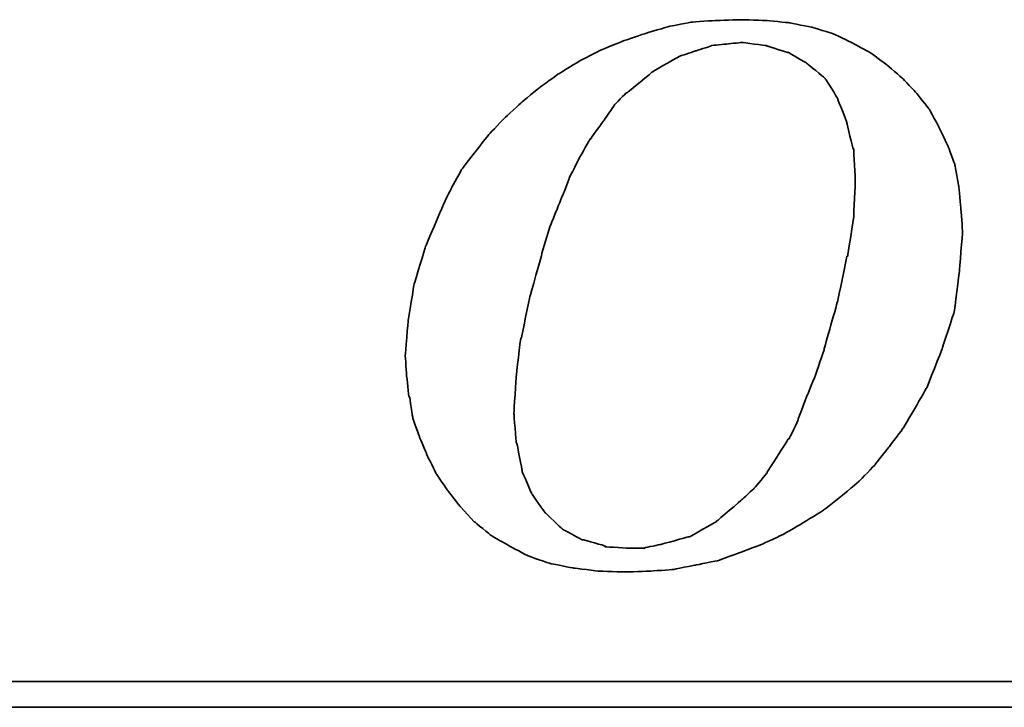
# Model space of a CAD drawing. Header units: millimetres. Extents: x 10 to 313, y 334 to 446.
# Tile 39 of 56: x 232 to 241, y 367 to 373. Entities that reach past the tile are written whole.
import ezdxf

# ---------------------------------------------------------------- set-up
doc = ezdxf.new("R2010")
doc.units = ezdxf.units.MM
doc.layers.add('DIM', color=4, linetype='Continuous')
doc.layers.add('layer 1', color=7, linetype='Continuous')

# ---------------------------------------------------------------- blocks, each defined once
blk = doc.blocks.new('TBI MOTION logo(完整正式版)')
at = {"layer": 'layer 1', "color": 22, "lineweight": 35}
for points, knots in [([(-11.34375, -6.98375), (-11.34375, -6.98375), (-10.91375, -7.43875), (-10.91375, -7.43875), (-10.91375, -7.43875), (-10.91375, -7.43875), (-10.38625, -7.87125), (-10.38625, -7.87125), (-10.38625, -7.87125), (-10.38625, -7.87125), (-9.81125, -8.20375), (-9.81125, -8.20375), (-9.81125, -8.20375), (-9.81125, -8.20375), (-9.21125, -8.51875), (-9.21125, -8.51875), (-9.21125, -8.51875), (-9.21125, -8.51875), (-8.51625, -8.75875), (-8.51625, -8.75875), (-8.51625, -8.75875), (-8.51625, -8.75875), (-7.77125, -8.90375), (-7.77125, -8.90375), (-7.77125, -8.90375), (-7.77125, -8.90375), (-6.97875, -8.99875), (-6.97875, -8.99875), (-6.97875, -8.99875), (-6.97875, -8.99875), (-6.14125, -9.02375), (-6.14125, -9.02375), (-6.14125, -9.02375), (-6.14125, -9.02375), (-5.37125, -8.99875), (-5.37125, -8.99875), (-5.37125, -8.99875), (-5.37125, -8.99875), (-4.65375, -8.94875), (-4.65375, -8.94875), (-4.65375, -8.94875), (-4.65375, -8.94875), (-3.93375, -8.80625), (-3.93375, -8.80625), (-3.93375, -8.80625), (-3.93375, -8.80625), (-3.21375, -8.66375), (-3.21375, -8.66375), (-3.21375, -8.66375), (-3.21375, -8.66375), (-2.49375, -8.39875), (-2.49375, -8.39875), (-2.49375, -8.39875), (-2.49375, -8.39875), (-1.79875, -8.13375), (-1.79875, -8.13375), (-1.79875, -8.13375), (-1.79875, -8.13375), (-1.17375, -7.84375), (-1.17375, -7.84375), (-1.17375, -7.84375), (-1.17375, -7.84375), (-0.52375, -7.46375), (-0.52375, -7.46375), (-0.52375, -7.46375), (-0.52375, -7.46375), (0.10124, -7.07875), (0.10124, -7.07875), (0.10124, -7.07875), (0.10124, -7.07875), (0.67625, -6.62375), (0.67625, -6.62375), (0.67625, -6.62375), (0.67625, -6.62375), (1.24874, -6.14375), (1.24874, -6.14375), (1.24874, -6.14375), (1.24874, -6.14375), (1.72874, -5.64125), (1.72874, -5.64125), (1.72874, -5.64125), (1.72874, -5.64125), (2.18624, -5.06375), (2.18624, -5.06375), (2.18624, -5.06375), (2.18624, -5.06375), (2.61625, -4.48874), (2.61625, -4.48874), (2.61625, -4.48874), (2.61625, -4.48874), (3.00125, -3.83874), (3.00125, -3.83874), (3.00125, -3.83874), (3.00125, -3.83874), (3.36124, -3.21374), (3.36124, -3.21374), (3.36124, -3.21374), (3.36124, -3.21374), (3.84374, -1.99125), (3.84374, -1.99125), (3.84374, -1.99125), (3.84374, -1.99125), (4.22625, -0.81875), (4.22625, -0.81875), (4.22625, -0.81875), (4.22625, -0.81875), (4.39125, 0.45624), (4.39125, 0.45624), (4.39125, 0.45624), (4.39125, 0.45624), (4.48874, 1.70124), (4.48874, 1.70124), (4.48874, 1.70124), (4.48874, 1.70124), (4.43874, 2.44625), (4.43874, 2.44625), (4.43874, 2.44625), (4.43874, 2.44625), (4.36874, 3.14125), (4.36874, 3.14125), (4.36874, 3.14125), (4.36874, 3.14125), (4.25125, 3.81125), (4.25125, 3.81125), (4.25125, 3.81125), (4.25125, 3.81125), (4.03124, 4.41125), (4.03124, 4.41125), (4.03124, 4.41125), (4.03124, 4.41125), (3.74374, 5.01125), (3.74374, 5.01125), (3.74374, 5.01125), (3.74374, 5.01125), (3.43124, 5.58875), (3.43124, 5.58875), (3.43124, 5.58875), (3.43124, 5.58875), (3.02625, 6.09125), (3.02625, 6.09125), (3.02625, 6.09125), (3.02625, 6.09125), (2.59374, 6.54875), (2.59374, 6.54875), (2.59374, 6.54875), (2.59374, 6.54875), (2.09124, 6.98125), (2.09124, 6.98125), (2.09124, 6.98125), (2.09124, 6.98125), (1.56124, 7.36625), (1.56124, 7.36625), (1.56124, 7.36625), (1.56124, 7.36625), (0.98624, 7.67625), (0.98624, 7.67625), (0.98624, 7.67625), (0.98624, 7.67625), (0.38624, 7.96375), (0.38624, 7.96375), (0.38624, 7.96375), (0.38624, 7.96375), (-0.25875, 8.15625), (-0.25875, 8.15625), (-0.25875, 8.15625), (-0.25875, 8.15625), (-0.98125, 8.30125), (-0.98125, 8.30125), (-0.98125, 8.30125), (-0.98125, 8.30125), (-1.70124, 8.37125), (-1.70124, 8.37125), (-1.70124, 8.37125), (-1.70124, 8.37125), (-2.49375, 8.39624), (-2.49375, 8.39624), (-2.49375, 8.39624), (-2.49375, 8.39624), (-3.28625, 8.37125), (-3.28625, 8.37125), (-3.28625, 8.37125), (-3.28625, 8.37125), (-4.05125, 8.32125), (-4.05125, 8.32125), (-4.05125, 8.32125), (-4.05125, 8.32125), (-4.77375, 8.18125), (-4.77375, 8.18125), (-4.77375, 8.18125), (-4.77375, 8.18125), (-5.51625, 7.96375), (-5.51625, 7.96375), (-5.51625, 7.96375), (-5.51625, 7.96375), (-6.21125, 7.72625), (-6.21125, 7.72625), (-6.21125, 7.72625), (-6.21125, 7.72625), (-6.92875, 7.43625), (-6.92875, 7.43625), (-6.92875, 7.43625), (-6.92875, 7.43625), (-7.57875, 7.10125), (-7.57875, 7.10125), (-7.57875, 7.10125), (-7.57875, 7.10125), (-8.24875, 6.69125), (-8.24875, 6.69125), (-8.24875, 6.69125), (-8.24875, 6.69125), (-8.84875, 6.26125), (-8.84875, 6.26125), (-8.84875, 6.26125), (-8.84875, 6.26125), (-9.42625, 5.78125), (-9.42625, 5.78125), (-9.42625, 5.78125), (-9.42625, 5.78125), (-9.95375, 5.30125), (-9.95375, 5.30125), (-9.95375, 5.30125), (-9.95375, 5.30125), (-10.43375, 4.79624), (-10.43375, 4.79624), (-10.43375, 4.79624), (-10.43375, 4.79624), (-10.88875, 4.22125), (-10.88875, 4.22125), (-10.88875, 4.22125), (-10.88875, 4.22125), (-11.29875, 3.69375), (-11.29875, 3.69375), (-11.29875, 3.69375), (-11.29875, 3.69375), (-11.63375, 3.09125), (-11.63375, 3.09125), (-11.63375, 3.09125), (-11.63375, 3.09125), (-11.91875, 2.49625), (-11.91875, 2.49625), (-11.91875, 2.49625), (-11.91875, 2.49625), (-12.44875, 1.24625), (-12.44875, 1.24625), (-12.44875, 1.24625), (-12.44875, 1.24625), (-12.80875, 0.06874), (-12.80875, 0.06874), (-12.80875, 0.06874), (-12.80875, 0.06874), (-12.99875, -1.07875), (-12.99875, -1.07875), (-12.99875, -1.07875), (-12.99875, -1.07875), (-13.09375, -2.18375), (-13.09375, -2.18375), (-13.09375, -2.18375), (-13.09375, -2.18375), (-13.04875, -2.85375), (-13.04875, -2.85375), (-13.04875, -2.85375), (-13.04875, -2.85375), (-12.97375, -3.50375), (-12.97375, -3.50375), (-12.97375, -3.50375), (-12.97375, -3.50375), (-12.95375, -3.50375), (-12.95375, -3.50375), (-12.95375, -3.50375), (-12.95375, -3.50375), (-12.85375, -4.17375), (-12.85375, -4.17375), (-12.85375, -4.17375), (-12.85375, -4.17375), (-12.63875, -4.77624), (-12.63875, -4.77624), (-12.63875, -4.77624), (-12.63875, -4.77624), (-12.39875, -5.35125), (-12.39875, -5.35125), (-12.39875, -5.35125), (-12.39875, -5.35125), (-12.11375, -5.92875), (-12.11375, -5.92875), (-12.11375, -5.92875), (-12.11375, -5.92875), (-11.75375, -6.45375), (-11.75375, -6.45375), (-11.75375, -6.45375), (-11.75375, -6.45375), (-11.34375, -6.98375), (-11.34375, -6.98375)], [0, 0, 0, 0, 0.01369863, 0.01369863, 0.01369863, 0.01369864, 0.02739726, 0.02739726, 0.02739726, 0.02739727, 0.04109589, 0.04109589, 0.04109589, 0.0410959, 0.05479452, 0.05479452, 0.05479452, 0.05479453, 0.06849315, 0.06849315, 0.06849315, 0.06849316, 0.08219178, 0.08219178, 0.08219178, 0.08219179, 0.09589041, 0.09589041, 0.09589041, 0.09589042, 0.10958904, 0.10958904, 0.10958904, 0.10958905, 0.12328767, 0.12328767, 0.12328767, 0.12328768, 0.1369863, 0.1369863, 0.1369863, 0.13698631, 0.15068493, 0.15068493, 0.15068493, 0.15068494, 0.16438356, 0.16438356, 0.16438356, 0.16438357, 0.17808219, 0.17808219, 0.17808219, 0.1780822, 0.19178082, 0.19178082, 0.19178082, 0.19178083, 0.20547945, 0.20547945, 0.20547945, 0.20547946, 0.21917808, 0.21917808, 0.21917808, 0.21917809, 0.23287671, 0.23287671, 0.23287671, 0.23287672, 0.24657534, 0.24657534, 0.24657534, 0.24657535, 0.26027397, 0.26027397, 0.26027397, 0.26027398, 0.2739726, 0.2739726, 0.2739726, 0.27397261, 0.28767123, 0.28767123, 0.28767123, 0.28767124, 0.30136986, 0.30136986, 0.30136986, 0.30136987, 0.31506849, 0.31506849, 0.31506849, 0.3150685, 0.32876712, 0.32876712, 0.32876712, 0.32876713, 0.34246575, 0.34246575, 0.34246575, 0.34246576, 0.35616438, 0.35616438, 0.35616438, 0.35616439, 0.36986301, 0.36986301, 0.36986301, 0.36986302, 0.38356164, 0.38356164, 0.38356164, 0.38356165, 0.39726027, 0.39726027, 0.39726027, 0.39726028, 0.4109589, 0.4109589, 0.4109589, 0.41095891, 0.42465753, 0.42465753, 0.42465753, 0.42465754, 0.43835616, 0.43835616, 0.43835616, 0.43835617, 0.45205479, 0.45205479, 0.45205479, 0.4520548, 0.46575342, 0.46575342, 0.46575342, 0.46575343, 0.47945205, 0.47945205, 0.47945205, 0.47945206, 0.49315068, 0.49315068, 0.49315068, 0.49315069, 0.50684932, 0.50684932, 0.50684932, 0.50684933, 0.52054795, 0.52054795, 0.52054795, 0.52054796, 0.53424658, 0.53424658, 0.53424658, 0.53424659, 0.54794521, 0.54794521, 0.54794521, 0.54794522, 0.56164384, 0.56164384, 0.56164384, 0.56164385, 0.57534247, 0.57534247, 0.57534247, 0.57534248, 0.5890411, 0.5890411, 0.5890411, 0.58904111, 0.60273973, 0.60273973, 0.60273973, 0.60273974, 0.61643836, 0.61643836, 0.61643836, 0.61643837, 0.63013699, 0.63013699, 0.63013699, 0.630137, 0.64383562, 0.64383562, 0.64383562, 0.64383563, 0.65753425, 0.65753425, 0.65753425, 0.65753426, 0.67123288, 0.67123288, 0.67123288, 0.67123289, 0.68493151, 0.68493151, 0.68493151, 0.68493152, 0.69863014, 0.69863014, 0.69863014, 0.69863015, 0.71232877, 0.71232877, 0.71232877, 0.71232878, 0.7260274, 0.7260274, 0.7260274, 0.72602741, 0.73972603, 0.73972603, 0.73972603, 0.73972604, 0.75342466, 0.75342466, 0.75342466, 0.75342467, 0.76712329, 0.76712329, 0.76712329, 0.7671233, 0.78082192, 0.78082192, 0.78082192, 0.78082193, 0.79452055, 0.79452055, 0.79452055, 0.79452056, 0.80821918, 0.80821918, 0.80821918, 0.80821919, 0.82191781, 0.82191781, 0.82191781, 0.82191782, 0.83561644, 0.83561644, 0.83561644, 0.83561645, 0.84931507, 0.84931507, 0.84931507, 0.84931508, 0.8630137, 0.8630137, 0.8630137, 0.86301371, 0.87671233, 0.87671233, 0.87671233, 0.87671234, 0.89041096, 0.89041096, 0.89041096, 0.89041097, 0.90410959, 0.90410959, 0.90410959, 0.9041096, 0.91780822, 0.91780822, 0.91780822, 0.91780823, 0.93150685, 0.93150685, 0.93150685, 0.93150686, 0.94520548, 0.94520548, 0.94520548, 0.94520549, 0.95890411, 0.95890411, 0.95890411, 0.95890412, 0.97260274, 0.97260274, 0.97260274, 0.97260275, 0.98630137, 0.98630137, 0.98630137, 0.98630138, 1, 1, 1, 1]), ([(-8.77875, 1.03124), (-8.77875, 1.03124), (-8.51625, 1.89625), (-8.51625, 1.89625), (-8.51625, 1.89625), (-8.51625, 1.89625), (-8.20375, 2.66375), (-8.20375, 2.66375), (-8.20375, 2.66375), (-8.20375, 2.66375), (-7.91625, 3.38125), (-7.91625, 3.38125), (-7.91625, 3.38125), (-7.91625, 3.38125), (-7.91625, 3.40624), (-7.91625, 3.40624), (-7.91625, 3.40624), (-7.91625, 3.40624), (-7.57875, 4.07624), (-7.57875, 4.07624), (-7.57875, 4.07624), (-7.57875, 4.07624), (-7.24375, 4.65125), (-7.24375, 4.65125), (-7.24375, 4.65125), (-7.24375, 4.65125), (-7.21875, 4.65125), (-7.21875, 4.65125), (-7.21875, 4.65125), (-7.21875, 4.65125), (-7.21875, 4.67624), (-7.21875, 4.67624), (-7.21875, 4.67624), (-7.21875, 4.67624), (-6.83625, 5.20375), (-6.83625, 5.20375), (-6.83625, 5.20375), (-6.83625, 5.20375), (-6.49875, 5.68625), (-6.49875, 5.68625), (-6.49875, 5.68625), (-6.49875, 5.68625), (-6.49875, 5.70625), (-6.49875, 5.70625), (-6.49875, 5.70625), (-6.49875, 5.70625), (-6.11625, 6.09125), (-6.11625, 6.09125), (-6.11625, 6.09125), (-6.11625, 6.09125), (-6.09125, 6.09125), (-6.09125, 6.09125), (-6.09125, 6.09125), (-6.09125, 6.09125), (-5.27375, 6.76625), (-5.27375, 6.76625), (-5.27375, 6.76625), (-5.27375, 6.76625), (-5.24875, 6.76625), (-5.24875, 6.76625), (-5.24875, 6.76625), (-5.24875, 6.76625), (-5.24875, 6.78625), (-5.24875, 6.78625), (-5.24875, 6.78625), (-5.24875, 6.78625), (-4.38875, 7.26624), (-4.38875, 7.26624), (-4.38875, 7.26624), (-4.38875, 7.26624), (-4.36125, 7.26624), (-4.36125, 7.26624), (-4.36125, 7.26624), (-4.36125, 7.26624), (-3.93375, 7.41125), (-3.93375, 7.41125), (-3.93375, 7.41125), (-3.93375, 7.41125), (-3.47375, 7.55625), (-3.47375, 7.55625), (-3.47375, 7.55625), (-3.47375, 7.55625), (-3.45375, 7.55625), (-3.45375, 7.55625), (-3.45375, 7.55625), (-3.45375, 7.55625), (-3.42875, 7.58124), (-3.42875, 7.58124), (-3.42875, 7.58124), (-3.42875, 7.58124), (-2.97375, 7.62625), (-2.97375, 7.62625), (-2.97375, 7.62625), (-2.97375, 7.62625), (-2.49375, 7.67625), (-2.49375, 7.67625), (-2.49375, 7.67625), (-2.49375, 7.67625), (-2.46875, 7.67625), (-2.46875, 7.67625), (-2.46875, 7.67625), (-2.46875, 7.67625), (-1.70124, 7.58124), (-1.70124, 7.58124), (-1.70124, 7.58124), (-1.70124, 7.58124), (-1.67875, 7.55625), (-1.67875, 7.55625), (-1.67875, 7.55625), (-1.67875, 7.55625), (-1.65375, 7.55625), (-1.65375, 7.55625), (-1.65375, 7.55625), (-1.65375, 7.55625), (-1.03125, 7.36625), (-1.03125, 7.36625), (-1.03125, 7.36625), (-1.03125, 7.36625), (-1.00625, 7.36625), (-1.00625, 7.36625), (-1.00625, 7.36625), (-1.00625, 7.36625), (-0.43124, 7.02624), (-0.43124, 7.02624), (-0.43124, 7.02624), (-0.43124, 7.02624), (-0.40625, 7.00624), (-0.40625, 7.00624), (-0.40625, 7.00624), (-0.40625, 7.00624), (0.12124, 6.57124), (0.12124, 6.57124), (0.12124, 6.57124), (0.12124, 6.57124), (0.14624, 6.54875), (0.14624, 6.54875), (0.14624, 6.54875), (0.14624, 6.54875), (0.17124, 6.52375), (0.17124, 6.52375), (0.17124, 6.52375), (0.17124, 6.52375), (0.55625, 5.89875), (0.55625, 5.89875), (0.55625, 5.89875), (0.55625, 5.89875), (0.55625, 5.87625), (0.55625, 5.87625), (0.55625, 5.87625), (0.55625, 5.87625), (0.84124, 5.15625), (0.84124, 5.15625), (0.84124, 5.15625), (0.84124, 5.15625), (0.84124, 5.13125), (0.84124, 5.13125), (0.84124, 5.13125), (0.84124, 5.13125), (1.03624, 4.31875), (1.03624, 4.31875), (1.03624, 4.31875), (1.03624, 4.31875), (1.05624, 4.31875), (1.05624, 4.31875), (1.05624, 4.31875), (1.05624, 4.31875), (1.05624, 4.29125), (1.05624, 4.29125), (1.05624, 4.29125), (1.05624, 4.29125), (1.10625, 3.33125), (1.10625, 3.33125), (1.10625, 3.33125), (1.10625, 3.33125), (1.10625, 3.30875), (1.10625, 3.30875), (1.10625, 3.30875), (1.10625, 3.30875), (1.05624, 2.20624), (1.05624, 2.20624), (1.05624, 2.20624), (1.05624, 2.20624), (1.05624, 2.18124), (1.05624, 2.18124), (1.05624, 2.18124), (1.05624, 2.18124), (0.86624, 0.93624), (0.86624, 0.93624), (0.86624, 0.93624), (0.86624, 0.93624), (0.84124, 0.93624), (0.84124, 0.93624), (0.84124, 0.93624), (0.84124, 0.93624), (0.55625, -0.45874), (0.55625, -0.45874), (0.55625, -0.45874), (0.55625, -0.45874), (0.12124, -1.99125), (0.12124, -1.99125), (0.12124, -1.99125), (0.12124, -1.99125), (0.12124, -2.01874), (0.12124, -2.01874), (0.12124, -2.01874), (0.12124, -2.01874), (-0.13874, -2.78375), (-0.13874, -2.78375), (-0.13874, -2.78375), (-0.13874, -2.78375), (-0.43124, -3.50375), (-0.43124, -3.50375), (-0.43124, -3.50375), (-0.43124, -3.50375), (-0.69375, -4.19875), (-0.69375, -4.19875), (-0.69375, -4.19875), (-0.69375, -4.19875), (-0.69375, -4.22375), (-0.69375, -4.22375), (-0.69375, -4.22375), (-0.69375, -4.22375), (-0.98125, -4.82374), (-0.98125, -4.82374), (-0.98125, -4.82374), (-0.98125, -4.82374), (-1.00625, -4.82374), (-1.00625, -4.82374), (-1.00625, -4.82374), (-1.00625, -4.82374), (-1.33875, -5.35125), (-1.33875, -5.35125), (-1.33875, -5.35125), (-1.33875, -5.35125), (-1.67875, -5.87875), (-1.67875, -5.87875), (-1.67875, -5.87875), (-1.67875, -5.87875), (-1.67875, -5.90375), (-1.67875, -5.90375), (-1.67875, -5.90375), (-1.67875, -5.90375), (-2.05875, -6.35875), (-2.05875, -6.35875), (-2.05875, -6.35875), (-2.05875, -6.35875), (-2.08375, -6.38375), (-2.08375, -6.38375), (-2.08375, -6.38375), (-2.08375, -6.38375), (-2.46875, -6.74375), (-2.46875, -6.74375), (-2.46875, -6.74375), (-2.46875, -6.74375), (-3.25875, -7.41625), (-3.25875, -7.41625), (-3.25875, -7.41625), (-3.25875, -7.41625), (-3.28625, -7.43875), (-3.28625, -7.43875), (-3.28625, -7.43875), (-3.28625, -7.43875), (-4.12375, -7.91875), (-4.12375, -7.91875), (-4.12375, -7.91875), (-4.12375, -7.91875), (-4.14875, -7.91875), (-4.14875, -7.91875), (-4.14875, -7.91875), (-4.14875, -7.91875), (-4.17125, -7.91875), (-4.17125, -7.91875), (-4.17125, -7.91875), (-4.17125, -7.91875), (-5.03375, -8.15875), (-5.03375, -8.15875), (-5.03375, -8.15875), (-5.03375, -8.15875), (-5.51625, -8.25625), (-5.51625, -8.25625), (-5.51625, -8.25625), (-5.51625, -8.25625), (-5.54125, -8.27875), (-5.54125, -8.27875), (-5.54125, -8.27875), (-5.54125, -8.27875), (-5.56375, -8.27875), (-5.56375, -8.27875), (-5.56375, -8.27875), (-5.56375, -8.27875), (-5.99625, -8.27875), (-5.99625, -8.27875), (-5.99625, -8.27875), (-5.99625, -8.27875), (-6.76375, -8.23125), (-6.76375, -8.23125), (-6.76375, -8.23125), (-6.76375, -8.23125), (-6.78875, -8.23125), (-6.78875, -8.23125), (-6.78875, -8.23125), (-6.78875, -8.23125), (-6.78875, -8.20375), (-6.78875, -8.20375), (-6.78875, -8.20375), (-6.78875, -8.20375), (-7.45875, -8.01375), (-7.45875, -8.01375), (-7.45875, -8.01375), (-7.45875, -8.01375), (-7.48375, -8.01375), (-7.48375, -8.01375), (-7.48375, -8.01375), (-7.48375, -8.01375), (-7.50875, -8.01375), (-7.50875, -8.01375), (-7.50875, -8.01375), (-7.50875, -8.01375), (-8.13125, -7.67875), (-8.13125, -7.67875), (-8.13125, -7.67875), (-8.13125, -7.67875), (-8.15625, -7.65375), (-8.15625, -7.65375), (-8.15625, -7.65375), (-8.15625, -7.65375), (-8.65875, -7.17375), (-8.65875, -7.17375), (-8.65875, -7.17375), (-8.65875, -7.17375), (-8.68375, -7.14875), (-8.68375, -7.14875), (-8.68375, -7.14875), (-8.68375, -7.14875), (-9.08875, -6.57375), (-9.08875, -6.57375), (-9.08875, -6.57375), (-9.08875, -6.57375), (-9.11375, -6.54875), (-9.11375, -6.54875), (-9.11375, -6.54875), (-9.11375, -6.54875), (-9.11375, -6.52875), (-9.11375, -6.52875), (-9.11375, -6.52875), (-9.11375, -6.52875), (-9.40375, -5.85375), (-9.40375, -5.85375), (-9.40375, -5.85375), (-9.40375, -5.85375), (-9.40375, -5.82875), (-9.40375, -5.82875), (-9.40375, -5.82875), (-9.40375, -5.82875), (-9.56875, -4.96875), (-9.56875, -4.96875), (-9.56875, -4.96875), (-9.56875, -4.96875), (-9.59375, -4.94375), (-9.59375, -4.94375), (-9.59375, -4.94375), (-9.59375, -4.94375), (-9.66375, -4.03375), (-9.66375, -4.03375), (-9.66375, -4.03375), (-9.66375, -4.03375), (-9.66375, -4.00875), (-9.66375, -4.00875), (-9.66375, -4.00875), (-9.66375, -4.00875), (-9.59375, -2.85375), (-9.59375, -2.85375), (-9.59375, -2.85375), (-9.59375, -2.85375), (-9.45125, -1.65875), (-9.45125, -1.65875), (-9.45125, -1.65875), (-9.45125, -1.65875), (-9.42625, -1.63375), (-9.42625, -1.63375), (-9.42625, -1.63375), (-9.42625, -1.63375), (-9.16125, -0.33875), (-9.16125, -0.33875), (-9.16125, -0.33875), (-9.16125, -0.33875), (-8.77875, 1.00624), (-8.77875, 1.00624), (-8.77875, 1.00624), (-8.77875, 1.00624), (-8.77875, 1.03124), (-8.77875, 1.03124)], [0, 0, 0, 0, 0.01020408, 0.01020408, 0.01020408, 0.01020409, 0.02040816, 0.02040816, 0.02040816, 0.02040817, 0.03061224, 0.03061224, 0.03061224, 0.03061225, 0.04081633, 0.04081633, 0.04081633, 0.04081634, 0.05102041, 0.05102041, 0.05102041, 0.05102042, 0.06122449, 0.06122449, 0.06122449, 0.0612245, 0.07142857, 0.07142857, 0.07142857, 0.07142858, 0.08163265, 0.08163265, 0.08163265, 0.08163266, 0.09183673, 0.09183673, 0.09183673, 0.09183674, 0.10204082, 0.10204082, 0.10204082, 0.10204083, 0.1122449, 0.1122449, 0.1122449, 0.11224491, 0.12244898, 0.12244898, 0.12244898, 0.12244899, 0.13265306, 0.13265306, 0.13265306, 0.13265307, 0.14285714, 0.14285714, 0.14285714, 0.14285715, 0.15306122, 0.15306122, 0.15306122, 0.15306123, 0.16326531, 0.16326531, 0.16326531, 0.16326532, 0.17346939, 0.17346939, 0.17346939, 0.1734694, 0.18367347, 0.18367347, 0.18367347, 0.18367348, 0.19387755, 0.19387755, 0.19387755, 0.19387756, 0.20408163, 0.20408163, 0.20408163, 0.20408164, 0.21428571, 0.21428571, 0.21428571, 0.21428572, 0.2244898, 0.2244898, 0.2244898, 0.22448981, 0.23469388, 0.23469388, 0.23469388, 0.23469389, 0.24489796, 0.24489796, 0.24489796, 0.24489797, 0.25510204, 0.25510204, 0.25510204, 0.25510205, 0.26530612, 0.26530612, 0.26530612, 0.26530613, 0.2755102, 0.2755102, 0.2755102, 0.27551021, 0.28571429, 0.28571429, 0.28571429, 0.2857143, 0.29591837, 0.29591837, 0.29591837, 0.29591838, 0.30612245, 0.30612245, 0.30612245, 0.30612246, 0.31632653, 0.31632653, 0.31632653, 0.31632654, 0.32653061, 0.32653061, 0.32653061, 0.32653062, 0.33673469, 0.33673469, 0.33673469, 0.3367347, 0.34693878, 0.34693878, 0.34693878, 0.34693879, 0.35714286, 0.35714286, 0.35714286, 0.35714287, 0.36734694, 0.36734694, 0.36734694, 0.36734695, 0.37755102, 0.37755102, 0.37755102, 0.37755103, 0.3877551, 0.3877551, 0.3877551, 0.38775511, 0.39795918, 0.39795918, 0.39795918, 0.39795919, 0.40816327, 0.40816327, 0.40816327, 0.40816328, 0.41836735, 0.41836735, 0.41836735, 0.41836736, 0.42857143, 0.42857143, 0.42857143, 0.42857144, 0.43877551, 0.43877551, 0.43877551, 0.43877552, 0.44897959, 0.44897959, 0.44897959, 0.4489796, 0.45918367, 0.45918367, 0.45918367, 0.45918368, 0.46938776, 0.46938776, 0.46938776, 0.46938777, 0.47959184, 0.47959184, 0.47959184, 0.47959185, 0.48979592, 0.48979592, 0.48979592, 0.48979593, 0.5, 0.5, 0.5, 0.50000001, 0.51020408, 0.51020408, 0.51020408, 0.51020409, 0.52040816, 0.52040816, 0.52040816, 0.52040817, 0.53061224, 0.53061224, 0.53061224, 0.53061225, 0.54081633, 0.54081633, 0.54081633, 0.54081634, 0.55102041, 0.55102041, 0.55102041, 0.55102042, 0.56122449, 0.56122449, 0.56122449, 0.5612245, 0.57142857, 0.57142857, 0.57142857, 0.57142858, 0.58163265, 0.58163265, 0.58163265, 0.58163266, 0.59183673, 0.59183673, 0.59183673, 0.59183674, 0.60204082, 0.60204082, 0.60204082, 0.60204083, 0.6122449, 0.6122449, 0.6122449, 0.61224491, 0.62244898, 0.62244898, 0.62244898, 0.62244899, 0.63265306, 0.63265306, 0.63265306, 0.63265307, 0.64285714, 0.64285714, 0.64285714, 0.64285715, 0.65306122, 0.65306122, 0.65306122, 0.65306123, 0.66326531, 0.66326531, 0.66326531, 0.66326532, 0.67346939, 0.67346939, 0.67346939, 0.6734694, 0.68367347, 0.68367347, 0.68367347, 0.68367348, 0.69387755, 0.69387755, 0.69387755, 0.69387756, 0.70408163, 0.70408163, 0.70408163, 0.70408164, 0.71428571, 0.71428571, 0.71428571, 0.71428572, 0.7244898, 0.7244898, 0.7244898, 0.72448981, 0.73469388, 0.73469388, 0.73469388, 0.73469389, 0.74489796, 0.74489796, 0.74489796, 0.74489797, 0.75510204, 0.75510204, 0.75510204, 0.75510205, 0.76530612, 0.76530612, 0.76530612, 0.76530613, 0.7755102, 0.7755102, 0.7755102, 0.77551021, 0.78571429, 0.78571429, 0.78571429, 0.7857143, 0.79591837, 0.79591837, 0.79591837, 0.79591838, 0.80612245, 0.80612245, 0.80612245, 0.80612246, 0.81632653, 0.81632653, 0.81632653, 0.81632654, 0.82653061, 0.82653061, 0.82653061, 0.82653062, 0.83673469, 0.83673469, 0.83673469, 0.8367347, 0.84693878, 0.84693878, 0.84693878, 0.84693879, 0.85714286, 0.85714286, 0.85714286, 0.85714287, 0.86734694, 0.86734694, 0.86734694, 0.86734695, 0.87755102, 0.87755102, 0.87755102, 0.87755103, 0.8877551, 0.8877551, 0.8877551, 0.88775511, 0.89795918, 0.89795918, 0.89795918, 0.89795919, 0.90816327, 0.90816327, 0.90816327, 0.90816328, 0.91836735, 0.91836735, 0.91836735, 0.91836736, 0.92857143, 0.92857143, 0.92857143, 0.92857144, 0.93877551, 0.93877551, 0.93877551, 0.93877552, 0.94897959, 0.94897959, 0.94897959, 0.9489796, 0.95918367, 0.95918367, 0.95918367, 0.95918368, 0.96938776, 0.96938776, 0.96938776, 0.96938777, 0.97959184, 0.97959184, 0.97959184, 0.97959185, 0.98979592, 0.98979592, 0.98979592, 0.98979593, 1, 1, 1, 1]), ([(75.90875, -9.47875), (75.90875, -9.47875), (75.90875, -12.28625), (75.90875, -12.28625), (75.90875, -12.28625), (75.90875, -12.28625), (75.90875, -12.47875), (75.90875, -12.47875), (75.90875, -12.47875), (75.90875, -12.47875), (75.71625, -12.47875), (75.71625, -12.47875), (75.71625, -12.47875), (75.71625, -12.47875), (-88.32875, -12.47875), (-88.32875, -12.47875), (-88.32875, -12.47875), (-88.32875, -12.47875), (-88.32875, -13.29375), (-88.32875, -13.29375), (-88.32875, -13.29375), (-88.32875, -13.29375), (82.89125, -13.29375), (82.89125, -13.29375), (82.89125, -13.29375), (82.89125, -13.29375), (75.90875, -9.47875), (75.90875, -9.47875)], [0, 0, 0, 0, 0.14285714, 0.14285714, 0.14285714, 0.14285715, 0.28571429, 0.28571429, 0.28571429, 0.2857143, 0.42857143, 0.42857143, 0.42857143, 0.42857144, 0.57142857, 0.57142857, 0.57142857, 0.57142858, 0.71428571, 0.71428571, 0.71428571, 0.71428572, 0.85714286, 0.85714286, 0.85714286, 0.85714287, 1, 1, 1, 1])]:
    blk.add_open_spline(points, degree=3, knots=knots, dxfattribs=at)

msp = doc.modelspace()

# ---------------------------------------------------------------- block references
at = {"layer": 'DIM', "color": 7, "xscale": 0.2736514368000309, "yscale": 0.2736514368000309, "zscale": 0.2736514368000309}
msp.add_blockref('TBI MOTION logo(完整正式版)', (239.1407, 370.5016), dxfattribs=at)

doc.saveas('drawing.dxf')
